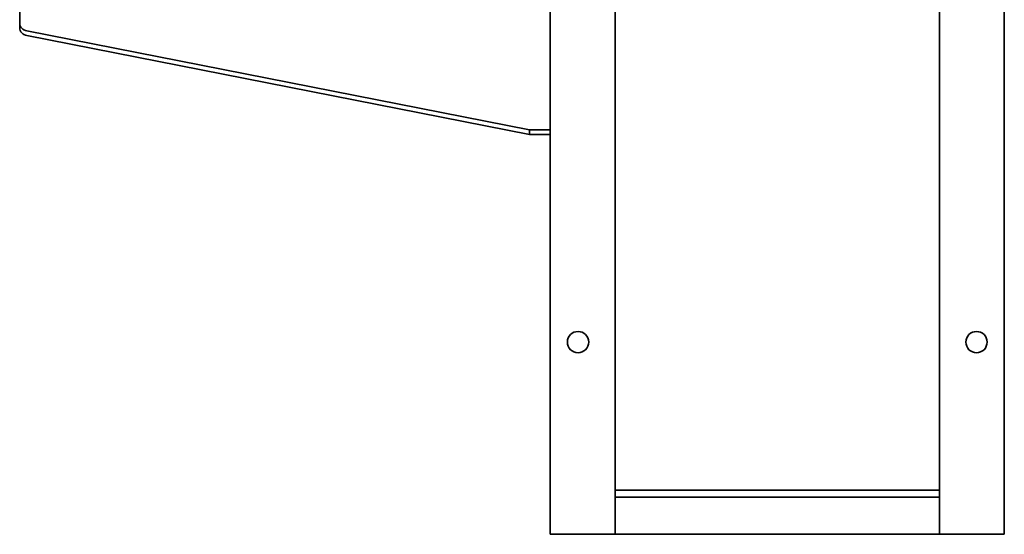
# Model space of a CAD drawing. Header units: millimetres. Extents: x 362 to 898, y 159 to 732.
# Tile 1 of 8: x 453 to 878, y 159 to 381. Entities that reach past the tile are written whole.
import ezdxf

# ---------------------------------------------------------------- set-up
doc = ezdxf.new("R2010")
doc.units = ezdxf.units.MM
doc.header["$LTSCALE"] = 3
doc.layers.add('Krawędzie widoczne(ISO)', color=7, linetype='Continuous', lineweight=35, true_color=0x262659)

msp = doc.modelspace()

# ---------------------------------------------------------------- linework, layer by layer
at = {"layer": 'Krawędzie widoczne(ISO)'}
for p, q in [((681.75, 158.5), (681.75, 732.5)), ((709.75, 732.5), (709.75, 158.5)), ((849.75, 732.5), (849.75, 158.5)), ((877.75, 732.5), (877.75, 158.5)), ((452.75, 379.27), (452.75, 387.5)), ((452.75, 379.27), (452.75, 377.27)), ((455.86, 375.9), (672.75, 333.21)), ((672.75, 331.21), (455.86, 373.9)), ((672.75, 333.21), (672.75, 331.21)), ((681.75, 333.21), (672.75, 333.21)), ((681.75, 331.21), (672.75, 331.21)), ((849.75, 177.5), (709.75, 177.5)), ((709.75, 174.5), (849.75, 174.5)), ((709.75, 158.5), (681.75, 158.5)), ((849.75, 158.5), (709.75, 158.5)), ((849.75, 158.5), (877.75, 158.5))]:
    msp.add_line(p, q, dxfattribs=at)
for centre in [(693.75, 241.5), (865.75, 241.5)]:
    msp.add_circle(centre, 4.6, dxfattribs=at)
for centre in [(456.75, 379.27), (456.75, 377.27)]:
    msp.add_ellipse(centre, major_axis=(-4, 0), ratio=0.866025, start_param=0, end_param=1.34732, dxfattribs=at)

doc.saveas('drawing.dxf')
